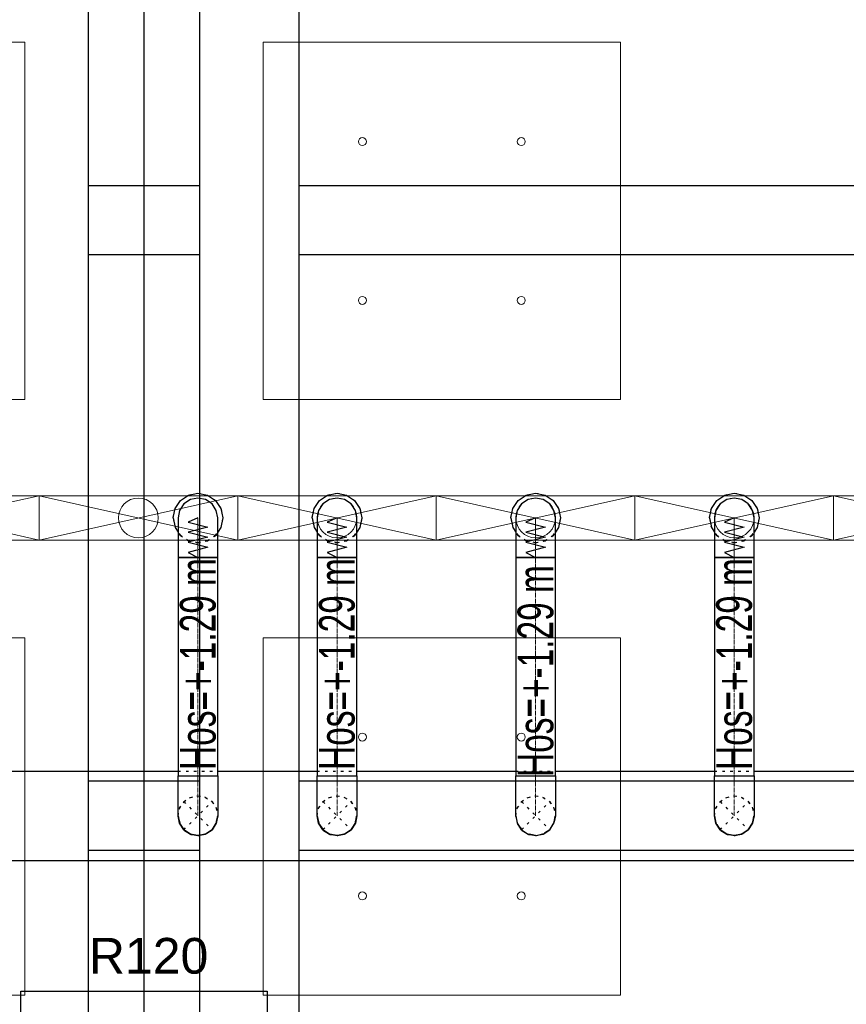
# Model space of a CAD drawing. Header units: centimetres. Extents: x -228435 to 46820, y -89367 to 152985.
# Tile 224 of 252: x -11165 to -7004, y 65554 to 70514. Entities that reach past the tile are written whole.
import ezdxf

# ---------------------------------------------------------------- set-up
doc = ezdxf.new("R2010")
doc.units = ezdxf.units.CM
doc.header["$LTSCALE"] = 50
doc.header["$PDMODE"] = 35
doc.header["$PDSIZE"] = 0.1
for name, pattern in [('CADVENT_CENTERLINE', [9.9, 7.4, -1, 0.5, -1]), ('CADVENT_HIDDEN', [0.8, 0.25, -0.55]), ('Kondygnacja  -0_5$0$HIDDEN', [9.525, 6.35, -3.175]), ('Kondygnacja  -0_5$0$HIDDEN2', [4.7625, 3.175, -1.5875]), ('Osie rzutów$0$DASHDOT2', [12.7, 6.35, -3.175, 0, -3.175])]:
    doc.linetypes.add(name, pattern=pattern)
doc.layers.get('0').update_dxf_attribs({"color": 8})
doc.layers.get('DEFPOINTS').update_dxf_attribs({"color": 8})
for name, color, linetype in [('01-103-Went PP_poziom-0_5$0$L_Nawiew', 3, 'Continuous'), ('bgde-nawiewDETAILS', 1, 'Continuous'), ('bgde-nawiewEXP', 1, 'Continuous'), ('bgde-nawiewHIDDEN', 1, 'Continuous'), ('bgde-tekst', 7, 'Continuous'), ('Kondygnacja  -0_5$0$ARCH_INFO_ODPORNOŚĆ OGNIOWA', 8, 'Continuous'), ('Kondygnacja  -0_5$0$ARCH_KONSTR_POWYŻEJ RZUTU', 8, 'Kondygnacja  -0_5$0$HIDDEN'), ('Kondygnacja  -0_5$0$ARCH_KONSTR_POWYŻEJ RZUTU_IST', 8, 'Kondygnacja  -0_5$0$HIDDEN2'), ('Kondygnacja  -0_5$0$ARCH_KONSTRUKCJA_NIEWIDOCZNA', 8, 'Continuous'), ('Kondygnacja  -0_5$0$ARCH_OKŁADZINA', 8, 'Continuous'), ('Kondygnacja  -0_5$0$ARCH_SŁUPY', 8, 'Continuous'), ('Osie rzutów$0$ARCH_INFO_OSIE_IST', 8, 'Osie rzutów$0$DASHDOT2'), ('Osie rzutów$0$ARCH_INFO_OSIE_OPISY_IST', 8, 'Continuous')]:
    doc.layers.add(name, color=color, linetype=linetype)
for name, color, linetype, lineweight in [('bgde-nawiewCEN', 7, 'Continuous', 13), ('bgde_nawiewnik', 11, 'Continuous', 5), ('Kondygnacja  -0_5$0$ARCH_INFO_WYMIARY', 8, 'Continuous', 9), ('SU Lampy kwadratowe  -05$0$ARCH_SUFITY_PODWIESZANE', 8, 'Continuous', 9)]:
    doc.layers.add(name, color=color, linetype=linetype, lineweight=lineweight)
doc.styles.add('Kondygnacja  -0_5$0$Arial', font='ARIAL.TTF')
doc.styles.add('Kondygnacja  -0_5$0$Romans', font='Romans.shx', dxfattribs={"width": 0.7})
doc.dimstyles.new('Kondygnacja  -0_5$0$Wymiary 1-100', dxfattribs={"dimtxt": 12, "dimasz": 10, "dimexe": 5, "dimexo": 0, "dimgap": 4, "dimtad": 1, "dimrnd": 0.5, "dimzin": 12, "dimdsep": 46, "dimtxsty": 'Kondygnacja  -0_5$0$Romans', "dimblk": 'Kondygnacja  -0_5$0$_Oblique', "dimcen": 10, "dimdle": 10, "dimclrt": 55, "dimazin": 0, "dimtfac": 1, "dimtmove": 1, "dimatfit": 3, "dimfxl": 0, "dimtolj": 1, "dimtzin": 0, "dimarcsym": 0})
pattern_1 = [(45, (-1133.3117, -3177.9858), (-0.6735192, 0.6735192), [])]

# ---------------------------------------------------------------- blocks, each defined once
blk = doc.blocks.new('Osie rzutów')
at = {"layer": 'Osie rzutów$0$ARCH_INFO_OSIE_IST', "ltscale": 10}
blk.add_line((11060, 12510), (11060, 4623.26), dxfattribs=at)
blk = doc.blocks.new('SU Lampy kwadratowe  -05$0$moduł sufitu')
at = {"layer": 'SU Lampy kwadratowe  -05$0$ARCH_SUFITY_PODWIESZANE'}
for points in [[(60, -60), (240, -60), (240, -240), (60, -240)], [(360, -60), (540, -60), (540, -240), (360, -240)], [(60, -360), (240, -360), (240, -540), (60, -540)], [(360, -360), (540, -360), (540, -540), (360, -540)]]:
    blk.add_lwpolyline(points, close=True, dxfattribs=at)
for centre in [(110, -110), (190, -110), (410, -110), (490, -110), (110, -190), (190, -190), (410, -190), (490, -190), (110, -410), (190, -410), (410, -410), (490, -410), (110, -490), (190, -490), (410, -490), (490, -490)]:
    blk.add_circle(centre, 2, dxfattribs=at)
blk = doc.blocks.new('SU Lampy kwadratowe  -05')
at = {"layer": 'SU Lampy kwadratowe  -05$0$ARCH_SUFITY_PODWIESZANE'}
for points in [[(11120, 11540), (11300, 11540), (11300, 11360), (11120, 11360)], [(11120, 11240), (11300, 11240), (11300, 11060), (11120, 11060)]]:
    blk.add_lwpolyline(points, close=True, dxfattribs=at)
for centre in [(11170, 11490), (11250, 11490), (11170, 11410), (11250, 11410), (11170, 11190), (11250, 11190), (11170, 11110), (11250, 11110)]:
    blk.add_circle(centre, 2, dxfattribs=at)
blk.add_blockref('SU Lampy kwadratowe  -05$0$moduł sufitu', (10460, 11600), dxfattribs=at)
blk = doc.blocks.new('Kondygnacja  -0_5$0$słup_kwadrat')
at = {"layer": 'Kondygnacja  -0_5$0$ARCH_SŁUPY', "lineweight": 40}
h = blk.add_hatch(dxfattribs=at)
h.set_pattern_fill('ANSI31', color=256, scale=0.3, style=0)
h.set_pattern_definition(pattern_1)
h.paths.add_polyline_path([(36, 34), (39, 34), (39, 84), (36, 84)])
h = blk.add_hatch(dxfattribs=at)
h.set_pattern_fill('ANSI31', color=256, scale=0.3, style=0)
h.set_pattern_definition(pattern_1)
h.paths.add_polyline_path([(89, 80), (89, 83), (39, 83), (39, 80)])
h = blk.add_hatch(dxfattribs=at)
h.set_pattern_fill('ANSI31', color=256, scale=0.3, style=0)
h.set_pattern_definition(pattern_1)
h.paths.add_polyline_path([(89, 34), (92, 34), (92, 84), (89, 84)])
h = blk.add_hatch(dxfattribs=at)
h.set_pattern_fill('ANSI31', color=256, scale=0.3, style=0)
h.set_pattern_definition(pattern_1)
h.paths.add_polyline_path([(89, 57.5), (89, 60.5), (39, 60.5), (39, 57.5)])
h = blk.add_hatch(dxfattribs=at)
h.set_pattern_fill('ANSI31', color=256, scale=0.3, style=0)
h.set_pattern_definition(pattern_1)
h.paths.add_polyline_path([(89, 35), (89, 38), (39, 38), (39, 35)])
at = {"layer": 'Kondygnacja  -0_5$0$ARCH_KONSTRUKCJA_NIEWIDOCZNA'}
blk.add_lwpolyline([(119, 109), (119, 9), (9, 9), (9, 109)], close=True, dxfattribs=at)
for points in [[(36, 109), (36, 84)], [(39, 109), (39, 84)], [(62.5, 109), (62.5, 83)], [(65.5, 109), (65.5, 83)], [(89, 109), (89, 84)], [(92, 109), (92, 84)], [(9, 83), (36, 83)], [(9, 80), (36, 80)], [(92, 83), (119, 83)], [(92, 80), (119, 80)], [(9, 60.5), (36, 60.5)], [(92, 60.5), (119, 60.5)], [(9, 57.5), (36, 57.5)], [(92, 57.5), (119, 57.5)], [(9, 38), (36, 38)], [(9, 35), (36, 35)], [(62.5, 35), (62.5, 9)], [(65.49, 35), (65.49, 9)], [(92, 38), (119, 38)], [(92, 35), (119, 35)], [(36, 34), (36, 9)], [(39, 34), (39, 9)], [(89, 34), (89, 9)], [(92, 34), (92, 9)]]:
    blk.add_lwpolyline(points, dxfattribs=at)
at = {"layer": 'Kondygnacja  -0_5$0$ARCH_OKŁADZINA'}
blk.add_lwpolyline([(2, 121), (126, 121), (126, -3), (2, -3)], close=True, dxfattribs=at)
at = {"layer": 'Kondygnacja  -0_5$0$ARCH_SŁUPY', "lineweight": 40}
for p, q in [((39, 60.5), (89, 60.5)), ((89, 57.5), (39, 57.5))]:
    blk.add_line(p, q, dxfattribs=at)
at = {"layer": 'Kondygnacja  -0_5$0$ARCH_SŁUPY', "lineweight": 50, "const_width": 3}
blk.add_lwpolyline([(28.5, 94.5), (99.5, 94.5), (99.5, 23.5), (28.5, 23.5)], close=True, dxfattribs=at)
at = {"layer": 'Kondygnacja  -0_5$0$ARCH_SŁUPY', "lineweight": 40}
for points in [[(36, 84), (39, 84), (39, 34), (36, 34)], [(89, 84), (92, 84), (92, 34), (89, 34)]]:
    blk.add_lwpolyline(points, close=True, dxfattribs=at)
for points in [[(89, 83), (39, 83)], [(39, 80), (89, 80)], [(89, 38), (39, 38)], [(39, 35), (89, 35)]]:
    blk.add_lwpolyline(points, dxfattribs=at)
blk = doc.blocks.new('Kondygnacja  -0_5$0$konstrukcja istniejąca -0.5')
at = {"layer": 'Kondygnacja  -0_5$0$ARCH_KONSTR_POWYŻEJ RZUTU_IST', "ltscale": 10}
for points in [[(11032, 12175), (11032, 11025)], [(11088, 12175), (11088, 11025)], [(11138, 12175), (11138, 11025)], [(11032, 11467.89), (11088, 11467.89)], [(11138, 11467.89), (11838.65, 11467.89), (11838.65, 11432.89), (11138, 11432.89)], [(11088, 11432.89), (11032, 11432.89)], [(11032, 11167.89), (11088, 11167.89)], [(11138, 11167.89), (12138.47, 11167.89), (12138.47, 11132.89), (11138, 11132.89)], [(11088, 11132.89), (11032, 11132.89)]]:
    blk.add_lwpolyline(points, dxfattribs=at)
blk = doc.blocks.new('Kondygnacja  -0_5$0$_Oblique')
at = {"color": 0, "linetype": 'ByBlock', "lineweight": -2}
blk.add_line((-0.5, -0.5), (0.5, 0.5), dxfattribs=at)
blk = doc.blocks.new('*D212')
at = {"layer": 'DEFPOINTS', "color": 0}
for p in [(-30586.3, 81900), (-30681.1, 12489.5), (9064, 12489.5)]:
    blk.add_point(p, dxfattribs=at)
at = {"layer": 'Kondygnacja  -0_5$0$ARCH_INFO_WYMIARY', "color": 0, "lineweight": -2}
for p, q in [((-30673.1, 81900), (-30686.1, 81900)), ((-30681.1, 81910), (-30681.1, 12479.5)), ((-30673.1, 12489.5), (-30686.1, 12489.5))]:
    blk.add_line(p, q, dxfattribs=at)
at = {"layer": 'Kondygnacja  -0_5$0$ARCH_INFO_WYMIARY', "color": 0, "lineweight": -2, "xscale": 10, "yscale": 10, "zscale": 10}
for p, rotation in [((-30681.1, 81900), 90), ((-30681.1, 12489.5), 270)]:
    blk.add_blockref('Kondygnacja  -0_5$0$_Oblique', p, dxfattribs=dict(at, rotation=rotation))
at = {"layer": 'Kondygnacja  -0_5$0$ARCH_INFO_WYMIARY', "color": 55, "insert": (-30691.1, 47194.8), "char_height": 12, "attachment_point": 5, "rotation": 90, "style": 'Kondygnacja  -0_5$0$Romans'}
blk.add_mtext('\\A1;69410.5', dxfattribs=at)
blk = doc.blocks.new('A$C066D7839')
at = {"layer": 'bgde_nawiewnik'}
for p, q in [((-50, -11.15), (-50, 11.15)), ((-50, 11.15), (50, 11.15)), ((-50, -11.15), (50, 11.15)), ((50, -11.15), (-50, 11.15)), ((50, 11.15), (50, -11.15)), ((50, -11.15), (-50, -11.15))]:
    blk.add_line(p, q, dxfattribs=at)
blk.add_circle((0, 0), 10, dxfattribs=at)

msp = doc.modelspace()

# ---------------------------------------------------------------- linework, layer by layer
at = {"layer": 'bgde-nawiewCEN', "linetype": 'CADVENT_CENTERLINE', "ltscale": 0.06}
for p, q in [((-10267.838, 68003.485), (-10267.838, 68003.959)), ((-9567.838, 68003.485), (-9567.838, 68003.959)), ((-8567.838, 68003.485), (-8567.838, 68003.959)), ((-7567.838, 68003.485), (-7567.838, 68003.959)), ((-10267.838, 68002.359), (-10267.838, 68003.485)), ((-10267.838, 68000.166), (-10267.838, 68002.359)), ((-10267.838, 67996.552), (-10267.838, 68000.166)), ((-10267.838, 67991.159), (-10267.838, 67996.552)), ((-10267.838, 67983.633), (-10267.838, 67991.159)), ((-10267.838, 67973.618), (-10267.838, 67983.633)), ((-10267.838, 67960.759), (-10267.838, 67973.618)), ((-10267.838, 67944.7), (-10267.838, 67960.759)), ((-9567.838, 68002.359), (-9567.838, 68003.485)), ((-9567.838, 68000.166), (-9567.838, 68002.359)), ((-9567.838, 67996.552), (-9567.838, 68000.166)), ((-9567.838, 67991.159), (-9567.838, 67996.552)), ((-9567.838, 67983.633), (-9567.838, 67991.159)), ((-9567.838, 67973.618), (-9567.838, 67983.633)), ((-9567.838, 67960.759), (-9567.838, 67973.618)), ((-9567.838, 67944.7), (-9567.838, 67960.759)), ((-8567.838, 68002.359), (-8567.838, 68003.485)), ((-8567.838, 68000.166), (-8567.838, 68002.359)), ((-8567.838, 67996.552), (-8567.838, 68000.166)), ((-8567.838, 67991.159), (-8567.838, 67996.552)), ((-8567.838, 67983.633), (-8567.838, 67991.159)), ((-8567.838, 67973.618), (-8567.838, 67983.633)), ((-8567.838, 67960.759), (-8567.838, 67973.618)), ((-8567.838, 67944.7), (-8567.838, 67960.759)), ((-7567.838, 68002.359), (-7567.838, 68003.485)), ((-7567.838, 68000.166), (-7567.838, 68002.359)), ((-7567.838, 67996.552), (-7567.838, 68000.166)), ((-7567.838, 67991.159), (-7567.838, 67996.552)), ((-7567.838, 67983.633), (-7567.838, 67991.159)), ((-7567.838, 67973.618), (-7567.838, 67983.633)), ((-7567.838, 67960.759), (-7567.838, 67973.618)), ((-7567.838, 67944.7), (-7567.838, 67960.759)), ((-10267.838, 67925.085), (-10267.838, 67944.7)), ((-10267.838, 67901.559), (-10267.838, 67925.085)), ((-9567.838, 67925.085), (-9567.838, 67944.7)), ((-9567.838, 67901.559), (-9567.838, 67925.085)), ((-8567.838, 67925.085), (-8567.838, 67944.7)), ((-8567.838, 67901.559), (-8567.838, 67925.085)), ((-7567.838, 67925.085), (-7567.838, 67944.7)), ((-7567.838, 67901.559), (-7567.838, 67925.085)), ((-10267.838, 67873.766), (-10267.838, 67901.559)), ((-10267.838, 67822.655), (-10267.838, 67873.766)), ((-9567.838, 67873.766), (-9567.838, 67901.559)), ((-9567.838, 67822.655), (-9567.838, 67873.766)), ((-8567.838, 67873.766), (-8567.838, 67901.559)), ((-8567.838, 67822.655), (-8567.838, 67873.766)), ((-7567.838, 67873.766), (-7567.838, 67901.559)), ((-7567.838, 67822.655), (-7567.838, 67873.766)), ((-10267.838, 67803.959), (-10267.838, 67822.655)), ((-9567.838, 67803.959), (-9567.838, 67822.655)), ((-8567.838, 67803.959), (-8567.838, 67822.655)), ((-7567.838, 67803.959), (-7567.838, 67822.655)), ((-10267.838, 67803.959), (-10267.838, 66703.983)), ((-9567.838, 67803.959), (-9567.838, 66703.983)), ((-8567.838, 67803.959), (-8567.838, 66703.983)), ((-7567.838, 67803.959), (-7567.838, 66703.983)), ((-10267.838, 66703.983), (-10267.838, 66503.983)), ((-9567.838, 66703.983), (-9567.838, 66503.983)), ((-8567.838, 66703.983), (-8567.838, 66503.983)), ((-7567.838, 66703.983), (-7567.838, 66503.983))]:
    msp.add_line(p, q, dxfattribs=at)
at = {"layer": 'bgde-nawiewDETAILS', "linetype": 'CADVENT_HIDDEN'}
for p, q in [((-10338.549, 66433.272), (-10197.127, 66574.694)), ((-10338.549, 66574.694), (-10197.127, 66433.272)), ((-9638.549, 66433.272), (-9497.127, 66574.694)), ((-9638.549, 66574.694), (-9497.127, 66433.272)), ((-8638.549, 66433.272), (-8497.127, 66574.694)), ((-8638.549, 66574.694), (-8497.127, 66433.272)), ((-7638.549, 66433.272), (-7497.127, 66574.694)), ((-7638.549, 66574.694), (-7497.127, 66433.272))]:
    msp.add_line(p, q, dxfattribs=at)
at = {"layer": 'bgde-nawiewEXP', "linetype": 'Continuous'}
for points in [[(-10392.838, 68003.959), (-10383.323, 68051.794), (-10356.226, 68092.347), (-10315.674, 68119.444), (-10267.838, 68128.959), (-10220.003, 68119.444), (-10179.45, 68092.347), (-10152.353, 68051.794), (-10142.838, 68003.959), (-10152.353, 67956.123), (-10167.838, 67932.949)], [(-9692.838, 68003.959), (-9683.323, 68051.794), (-9656.226, 68092.347), (-9615.674, 68119.444), (-9567.838, 68128.959), (-9520.003, 68119.444), (-9479.45, 68092.347), (-9452.353, 68051.794), (-9442.838, 68003.959), (-9452.353, 67956.123), (-9467.838, 67932.949)], [(-8692.838, 68003.959), (-8683.323, 68051.794), (-8656.226, 68092.347), (-8615.674, 68119.444), (-8567.838, 68128.959), (-8520.003, 68119.444), (-8479.45, 68092.347), (-8452.353, 68051.794), (-8442.838, 68003.959), (-8452.353, 67956.123), (-8467.838, 67932.949)], [(-7692.838, 68003.959), (-7683.323, 68051.794), (-7656.226, 68092.347), (-7615.674, 68119.444), (-7567.838, 68128.959), (-7520.003, 68119.444), (-7479.45, 68092.347), (-7452.353, 68051.794), (-7442.838, 68003.959), (-7452.353, 67956.123), (-7467.838, 67932.949)], [(-10392.838, 68003.959), (-10383.323, 67956.123), (-10367.838, 67932.949)], [(-9692.838, 68003.959), (-9683.323, 67956.123), (-9667.838, 67932.949)], [(-8692.838, 68003.959), (-8683.323, 67956.123), (-8667.838, 67932.949)], [(-7692.838, 68003.959), (-7683.323, 67956.123), (-7667.838, 67932.949)], [(-19762, 66278.983), (-5217.031, 66278.983), (-5217.031, 66728.983), (-5467.838, 66728.983)], [(-11367.838, 66728.983), (-10367.838, 66728.983)], [(-10167.838, 66728.983), (-9667.838, 66728.983)], [(-9467.838, 66728.983), (-8667.838, 66728.983)], [(-8467.838, 66728.983), (-7667.838, 66728.983)], [(-7467.838, 66728.983), (-6667.838, 66728.983)], [(-8667.838, 66503.983), (-8667.838, 66703.983), (-8467.838, 66703.983), (-8467.838, 66503.983), (-8473.968, 66473.166)], [(-10367.838, 66503.983), (-10360.226, 66465.715), (-10358.198, 66462.679)], [(-10367.702, 66498.776), (-10367.178, 66502.389)], [(-10367.702, 66498.776), (-10358.108, 66460.956), (-10339.923, 66436.589)], [(-10222.408, 66416.381), (-10197.127, 66433.272), (-10175.45, 66465.715), (-10174.738, 66469.295)], [(-10196.467, 66434.867), (-10193.541, 66437.051), (-10173.583, 66470.578), (-10169.212, 66500.666)], [(-10173.77, 66474.163), (-10167.838, 66503.983)], [(-9667.838, 66503.983), (-9660.226, 66465.715), (-9658.478, 66463.098)], [(-9667.737, 66499.482), (-9667.262, 66502.593)], [(-9667.737, 66499.482), (-9658.41, 66461.595), (-9639.795, 66436.282)], [(-9523.253, 66415.816), (-9497.127, 66433.272), (-9475.45, 66465.715), (-9474.836, 66468.801)], [(-9496.552, 66434.662), (-9494.016, 66436.527), (-9473.821, 66469.912), (-9469.085, 66500.973)], [(-9473.968, 66473.166), (-9467.838, 66503.983)], [(-8667.838, 66503.983), (-8660.226, 66465.715), (-8658.478, 66463.098)], [(-8667.838, 66503.983), (-8660.226, 66465.715), (-8638.549, 66433.272), (-8656.005, 66459.398)], [(-8667.737, 66499.482), (-8667.262, 66502.593)], [(-8667.737, 66499.482), (-8658.41, 66461.595), (-8639.795, 66436.282)], [(-8497.127, 66433.272), (-8475.45, 66465.715), (-8467.838, 66503.983)], [(-8497.127, 66433.272), (-8475.45, 66465.715), (-8474.836, 66468.801)], [(-8496.552, 66434.662), (-8494.016, 66436.527), (-8473.821, 66469.912), (-8469.085, 66500.973)], [(-7667.838, 66503.983), (-7660.226, 66465.715), (-7658.478, 66463.098)], [(-7667.737, 66499.482), (-7667.262, 66502.593)], [(-7667.737, 66499.482), (-7658.41, 66461.595), (-7639.795, 66436.282)], [(-7523.253, 66415.816), (-7497.127, 66433.272), (-7475.45, 66465.715), (-7474.836, 66468.801)], [(-7496.552, 66434.662), (-7494.016, 66436.527), (-7473.821, 66469.912), (-7469.085, 66500.973)], [(-7473.968, 66473.166), (-7467.838, 66503.983)], [(-10355.44, 66458.552), (-10338.549, 66433.272), (-10306.106, 66411.595), (-10302.526, 66410.883)], [(-10336.954, 66432.612), (-10334.771, 66429.686), (-10301.243, 66409.728), (-10271.155, 66405.357)], [(-10266.244, 66404.644), (-10262.631, 66404.119), (-10224.811, 66413.713), (-10200.444, 66431.898)], [(-9656.005, 66459.398), (-9638.549, 66433.272), (-9606.106, 66411.595), (-9603.02, 66410.981)], [(-9637.159, 66432.697), (-9635.294, 66430.161), (-9601.909, 66409.966), (-9570.848, 66405.23)], [(-9566.448, 66404.559), (-9563.337, 66404.084), (-9525.45, 66413.411), (-9500.137, 66432.026)], [(-8638.549, 66433.272), (-8606.106, 66411.595), (-8603.02, 66410.981)], [(-8638.549, 66433.272), (-8606.106, 66411.595), (-8567.838, 66403.983), (-8598.655, 66410.113)], [(-8637.159, 66432.697), (-8635.294, 66430.161), (-8601.909, 66409.966), (-8570.848, 66405.23)], [(-8567.838, 66403.983), (-8529.57, 66411.595), (-8497.127, 66433.272), (-8523.253, 66415.816)], [(-8566.448, 66404.559), (-8563.337, 66404.084), (-8525.45, 66413.411), (-8500.137, 66432.026)], [(-7656.005, 66459.398), (-7638.549, 66433.272), (-7606.106, 66411.595), (-7603.02, 66410.981)], [(-7637.159, 66432.697), (-7635.294, 66430.161), (-7601.909, 66409.966), (-7570.848, 66405.23)], [(-7566.448, 66404.559), (-7563.337, 66404.084), (-7525.45, 66413.411), (-7500.137, 66432.026)], [(-10297.658, 66409.915), (-10267.838, 66403.983), (-10229.57, 66411.595), (-10226.534, 66413.623)], [(-9598.655, 66410.113), (-9567.838, 66403.983), (-9529.57, 66411.595), (-9526.953, 66413.344)], [(-8567.838, 66403.983), (-8529.57, 66411.595), (-8526.953, 66413.344)], [(-7598.655, 66410.113), (-7567.838, 66403.983), (-7529.57, 66411.595), (-7526.953, 66413.344)]]:
    msp.add_lwpolyline(points, dxfattribs=at)
for points in [[(-10367.838, 67960.759), (-10367.838, 67803.959), (-10167.838, 67803.959), (-10167.838, 68003.959), (-10175.45, 68042.227), (-10197.127, 68074.67), (-10229.57, 68096.347), (-10267.838, 68103.959), (-10306.106, 68096.347), (-10338.549, 68074.67), (-10360.226, 68042.227), (-10367.838, 68003.959), (-10367.838, 67973.618)], [(-9667.838, 68003.485), (-9667.838, 67803.959), (-9467.838, 67803.959), (-9467.838, 68003.959), (-9475.45, 68042.227), (-9497.127, 68074.67), (-9529.57, 68096.347), (-9567.838, 68103.959), (-9606.106, 68096.347), (-9638.549, 68074.67), (-9660.226, 68042.227), (-9667.838, 68003.959)], [(-8667.838, 68003.485), (-8667.838, 67803.959), (-8467.838, 67803.959), (-8467.838, 68003.959), (-8475.45, 68042.227), (-8497.127, 68074.67), (-8529.57, 68096.347), (-8567.838, 68103.959), (-8606.106, 68096.347), (-8638.549, 68074.67), (-8660.226, 68042.227), (-8667.838, 68003.959)], [(-7667.838, 67960.759), (-7667.838, 67803.959), (-7467.838, 67803.959), (-7467.838, 68003.959), (-7475.45, 68042.227), (-7497.127, 68074.67), (-7529.57, 68096.347), (-7567.838, 68103.959), (-7606.106, 68096.347), (-7638.549, 68074.67), (-7660.226, 68042.227), (-7667.838, 68003.959), (-7667.838, 67973.618)], [(-10367.838, 66703.983), (-10167.838, 66703.983), (-10167.838, 67803.959), (-10367.838, 67803.959)], [(-9667.838, 66703.983), (-9467.838, 66703.983), (-9467.838, 67803.959), (-9667.838, 67803.959)], [(-8667.838, 66703.983), (-8467.838, 66703.983), (-8467.838, 67803.959), (-8667.838, 67803.959)], [(-7667.838, 66703.983), (-7467.838, 66703.983), (-7467.838, 67803.959), (-7667.838, 67803.959)], [(-10367.838, 66503.983), (-10367.838, 66703.983), (-10167.838, 66703.983), (-10167.838, 66503.983), (-10175.45, 66465.715), (-10197.127, 66433.272), (-10229.57, 66411.595), (-10267.838, 66403.983), (-10306.106, 66411.595), (-10338.549, 66433.272), (-10360.226, 66465.715)], [(-9667.838, 66503.983), (-9667.838, 66703.983), (-9467.838, 66703.983), (-9467.838, 66503.983), (-9475.45, 66465.715), (-9497.127, 66433.272), (-9529.57, 66411.595), (-9567.838, 66403.983), (-9606.106, 66411.595), (-9638.549, 66433.272), (-9660.226, 66465.715)], [(-7667.838, 66503.983), (-7667.838, 66703.983), (-7467.838, 66703.983), (-7467.838, 66503.983), (-7475.45, 66465.715), (-7497.127, 66433.272), (-7529.57, 66411.595), (-7567.838, 66403.983), (-7606.106, 66411.595), (-7638.549, 66433.272), (-7660.226, 66465.715)]]:
    msp.add_lwpolyline(points, close=True, dxfattribs=at)
at = {"layer": 'bgde-nawiewEXP'}
for points in [[(-10267.838, 68003.959), (-10317.838, 67982.661), (-10217.838, 67957.299), (-10317.838, 67932.079), (-10217.838, 67906.794), (-10317.838, 67881.259), (-10217.838, 67855.9), (-10317.838, 67830.441), (-10267.838, 67803.959)], [(-9567.838, 68003.959), (-9617.838, 67982.661), (-9517.838, 67957.299), (-9617.838, 67932.079), (-9517.838, 67906.794), (-9617.838, 67881.259), (-9517.838, 67855.9), (-9617.838, 67830.441), (-9567.838, 67803.959)], [(-8567.838, 68003.959), (-8617.838, 67982.661), (-8517.838, 67957.299), (-8617.838, 67932.079), (-8517.838, 67906.794), (-8617.838, 67881.259), (-8517.838, 67855.9), (-8617.838, 67830.441), (-8567.838, 67803.959)], [(-7567.838, 68003.959), (-7617.838, 67982.661), (-7517.838, 67957.299), (-7617.838, 67932.079), (-7517.838, 67906.794), (-7617.838, 67881.259), (-7517.838, 67855.9), (-7617.838, 67830.441), (-7567.838, 67803.959)]]:
    msp.add_lwpolyline(points, dxfattribs=at)
at = {"layer": 'bgde-nawiewHIDDEN', "linetype": 'CADVENT_HIDDEN'}
for points in [[(-10392.838, 68003.959), (-10383.323, 68051.794), (-10356.226, 68092.347), (-10315.674, 68119.444), (-10267.838, 68128.959), (-10220.003, 68119.444), (-10179.45, 68092.347), (-10152.353, 68051.794), (-10142.838, 68003.959), (-10152.353, 67956.123), (-10179.45, 67915.571), (-10220.003, 67888.474), (-10267.838, 67878.959), (-10315.674, 67888.474), (-10356.226, 67915.571), (-10367.838, 67932.949)], [(-9692.838, 68003.959), (-9683.323, 68051.794), (-9656.226, 68092.347), (-9615.674, 68119.444), (-9567.838, 68128.959), (-9520.003, 68119.444), (-9479.45, 68092.347), (-9452.353, 68051.794), (-9442.838, 68003.959), (-9452.353, 67956.123), (-9479.45, 67915.571), (-9520.003, 67888.474), (-9567.838, 67878.959), (-9615.674, 67888.474), (-9656.226, 67915.571), (-9667.838, 67932.949)], [(-8692.838, 68003.959), (-8683.323, 68051.794), (-8656.226, 68092.347), (-8615.674, 68119.444), (-8567.838, 68128.959), (-8520.003, 68119.444), (-8479.45, 68092.347), (-8452.353, 68051.794), (-8442.838, 68003.959), (-8452.353, 67956.123), (-8479.45, 67915.571), (-8520.003, 67888.474), (-8567.838, 67878.959), (-8615.674, 67888.474), (-8656.226, 67915.571), (-8667.838, 67932.949)], [(-7692.838, 68003.959), (-7683.323, 68051.794), (-7656.226, 68092.347), (-7615.674, 68119.444), (-7567.838, 68128.959), (-7520.003, 68119.444), (-7479.45, 68092.347), (-7452.353, 68051.794), (-7442.838, 68003.959), (-7452.353, 67956.123), (-7479.45, 67915.571), (-7520.003, 67888.474), (-7567.838, 67878.959), (-7615.674, 67888.474), (-7656.226, 67915.571), (-7667.838, 67932.949)], [(-10392.838, 68003.959), (-10383.323, 67956.123), (-10356.226, 67915.571), (-10315.674, 67888.474), (-10267.838, 67878.959), (-10220.003, 67888.474), (-10179.45, 67915.571), (-10167.838, 67932.949)], [(-9692.838, 68003.959), (-9683.323, 67956.123), (-9656.226, 67915.571), (-9615.674, 67888.474), (-9567.838, 67878.959), (-9520.003, 67888.474), (-9479.45, 67915.571), (-9467.838, 67932.949)], [(-8692.838, 68003.959), (-8683.323, 67956.123), (-8656.226, 67915.571), (-8615.674, 67888.474), (-8567.838, 67878.959), (-8520.003, 67888.474), (-8479.45, 67915.571), (-8467.838, 67932.949)], [(-7692.838, 68003.959), (-7683.323, 67956.123), (-7656.226, 67915.571), (-7615.674, 67888.474), (-7567.838, 67878.959), (-7520.003, 67888.474), (-7479.45, 67915.571), (-7467.838, 67932.949)], [(-10367.838, 66728.983), (-10167.838, 66728.983)], [(-9667.838, 66728.983), (-9467.838, 66728.983)], [(-8667.838, 66728.983), (-8467.838, 66728.983)], [(-7667.838, 66728.983), (-7467.838, 66728.983)], [(-10367.838, 66503.983), (-10360.226, 66542.251), (-10338.549, 66574.694), (-10306.106, 66596.371), (-10267.838, 66603.983), (-10229.57, 66596.371), (-10197.127, 66574.694), (-10175.45, 66542.251), (-10167.838, 66503.983)], [(-10367.178, 66502.389), (-10362.094, 66537.388), (-10342.135, 66570.916), (-10310.866, 66594.253), (-10273.046, 66603.847), (-10234.433, 66598.239), (-10200.906, 66578.28), (-10177.568, 66547.011), (-10167.974, 66509.191), (-10169.212, 66500.666)], [(-9667.838, 66503.983), (-9660.226, 66542.251), (-9638.549, 66574.694), (-9606.106, 66596.371), (-9567.838, 66603.983), (-9529.57, 66596.371), (-9497.127, 66574.694), (-9475.45, 66542.251), (-9467.838, 66503.983)], [(-9667.262, 66502.593), (-9661.855, 66538.054), (-9641.66, 66571.439), (-9610.226, 66594.555), (-9572.339, 66603.882), (-9533.767, 66598), (-9500.382, 66577.805), (-9477.266, 66546.371), (-9467.939, 66508.484), (-9469.085, 66500.973)], [(-8667.838, 66503.983), (-8660.226, 66542.251), (-8638.549, 66574.694), (-8606.106, 66596.371), (-8567.838, 66603.983), (-8529.57, 66596.371), (-8497.127, 66574.694), (-8475.45, 66542.251), (-8467.838, 66503.983)], [(-8667.262, 66502.593), (-8661.855, 66538.054), (-8641.66, 66571.439), (-8610.226, 66594.555), (-8572.339, 66603.882), (-8533.767, 66598), (-8500.382, 66577.805), (-8477.266, 66546.371), (-8467.939, 66508.484), (-8469.085, 66500.973)], [(-7667.838, 66503.983), (-7660.226, 66542.251), (-7638.549, 66574.694), (-7606.106, 66596.371), (-7567.838, 66603.983), (-7529.57, 66596.371), (-7497.127, 66574.694), (-7475.45, 66542.251), (-7467.838, 66503.983)], [(-7667.262, 66502.593), (-7661.855, 66538.054), (-7641.66, 66571.439), (-7610.226, 66594.555), (-7572.339, 66603.882), (-7533.767, 66598), (-7500.382, 66577.805), (-7477.266, 66546.371), (-7467.939, 66508.484), (-7469.085, 66500.973)], [(-10174.738, 66469.295), (-10173.77, 66474.163)], [(-9474.836, 66468.801), (-9473.968, 66473.166)], [(-8474.836, 66468.801), (-8473.968, 66473.166)], [(-7474.836, 66468.801), (-7473.968, 66473.166)], [(-10358.198, 66462.679), (-10355.44, 66458.552)], [(-10339.923, 66436.589), (-10336.954, 66432.612)], [(-10200.444, 66431.898), (-10196.467, 66434.867)], [(-9658.478, 66463.098), (-9656.005, 66459.398)], [(-9639.795, 66436.282), (-9637.159, 66432.697)], [(-9500.137, 66432.026), (-9496.552, 66434.662)], [(-8658.478, 66463.098), (-8656.005, 66459.398)], [(-8639.795, 66436.282), (-8637.159, 66432.697)], [(-8500.137, 66432.026), (-8496.552, 66434.662)], [(-7658.478, 66463.098), (-7656.005, 66459.398)], [(-7639.795, 66436.282), (-7637.159, 66432.697)], [(-7500.137, 66432.026), (-7496.552, 66434.662)], [(-10302.526, 66410.883), (-10297.658, 66409.915)], [(-10271.155, 66405.357), (-10266.244, 66404.644)], [(-10226.534, 66413.623), (-10222.408, 66416.381)], [(-9603.02, 66410.981), (-9598.655, 66410.113)], [(-9570.848, 66405.23), (-9566.448, 66404.559)], [(-9526.953, 66413.344), (-9523.253, 66415.816)], [(-8603.02, 66410.981), (-8598.655, 66410.113)], [(-8570.848, 66405.23), (-8566.448, 66404.559)], [(-8526.953, 66413.344), (-8523.253, 66415.816)], [(-7603.02, 66410.981), (-7598.655, 66410.113)], [(-7570.848, 66405.23), (-7566.448, 66404.559)], [(-7526.953, 66413.344), (-7523.253, 66415.816)]]:
    msp.add_lwpolyline(points, dxfattribs=at)

# ---------------------------------------------------------------- block references
at = {"layer": '01-103-Went PP_poziom-0_5$0$L_Nawiew', "xscale": 10, "yscale": 10, "zscale": 10}
for p in [(-11567.836, 68003.959, 742.119), (-10567.836, 68003.959, 742.119), (-10567.836, 68003.959, 742.119), (-9567.836, 68003.959, 742.119), (-8567.836, 68003.959, 742.119), (-7567.836, 68003.959, 742.119), (-6567.836, 68003.959, 742.119)]:
    msp.add_blockref('A$C066D7839', p, dxfattribs=at)
at = {"layer": 'Kondygnacja  -0_5$0$ARCH_KONSTR_POWYŻEJ RZUTU', "xscale": 10, "yscale": 10, "zscale": 10}
msp.add_blockref('Kondygnacja  -0_5$0$konstrukcja istniejąca -0.5', (-121140, -45000), dxfattribs=at)
at = {"layer": 'Kondygnacja  -0_5$0$ARCH_SŁUPY', "xscale": 10, "yscale": 10, "zscale": 10}
msp.add_blockref('Kondygnacja  -0_5$0$słup_kwadrat', (-11180, 64410), dxfattribs=at)
at = {"layer": 'Osie rzutów$0$ARCH_INFO_OSIE_OPISY_IST', "xscale": 10, "yscale": 10, "zscale": 10}
msp.add_blockref('Osie rzutów', (-121140, -45000), dxfattribs=at)
at = {"layer": 'SU Lampy kwadratowe  -05$0$ARCH_SUFITY_PODWIESZANE', "xscale": 10, "yscale": 10, "zscale": 10}
msp.add_blockref('SU Lampy kwadratowe  -05', (-121140, -45000), dxfattribs=at)

# ---------------------------------------------------------------- texts
at = {"layer": 'bgde-tekst', "width": 0.7}
for p in [(-10178.896, 66734.164, 630), (-9478.896, 66734.164, 742.119), (-7478.896, 66734.164, 742.119), (-8478.896, 66698.617, 630)]:
    msp.add_text('Hos=+-1.29 m ', height=180, rotation=90, dxfattribs=at).set_placement(p)
at = {"layer": 'Kondygnacja  -0_5$0$ARCH_INFO_ODPORNOŚĆ OGNIOWA', "insert": (-10516.217, 65946.874), "char_height": 180, "width": 533.32525, "attachment_point": 5, "style": 'Kondygnacja  -0_5$0$Arial'}
msp.add_mtext('\\PR120', dxfattribs=at)

# ---------------------------------------------------------------- dimensions: what is measured, and where the dimension line sits
at = {"layer": 'Kondygnacja  -0_5$0$ARCH_INFO_WYMIARY'}
dim = msp.add_linear_dim(base=(-30681.114, 12489.5), p1=(-30586.301, 81900), p2=(9064, 12489.5), angle=90, dimstyle='Kondygnacja  -0_5$0$Wymiary 1-100', dxfattribs=at)
dim.commit()
dim.dimension.update_dxf_attribs({"geometry": '*D212', "text_midpoint": (-30691.114, 47194.75)})

doc.saveas('drawing.dxf')
